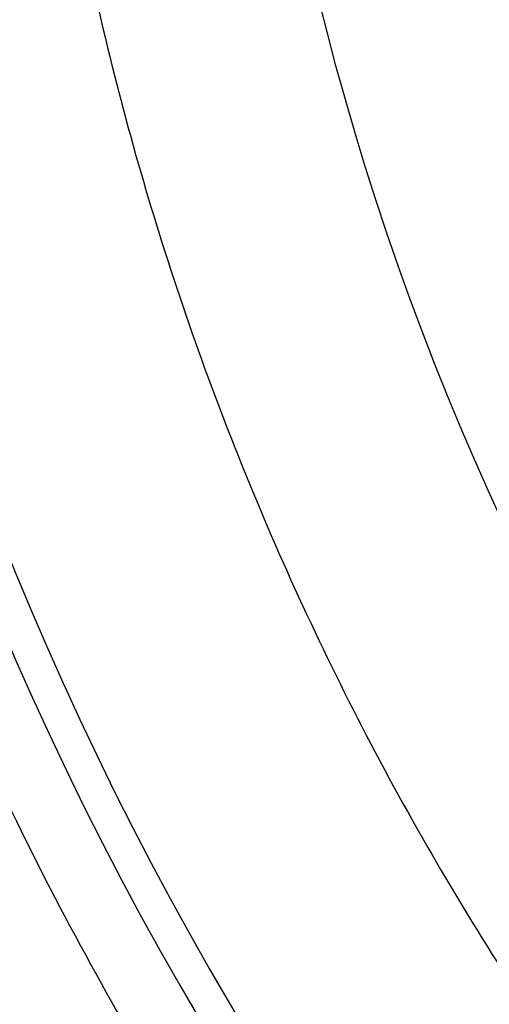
# Model space of a CAD drawing. Header units: millimetres. Extents: x 413 to 1023, y 560 to 1170.
# Tile 73 of 256: x 479 to 516, y 734 to 811. Entities that reach past the tile are written whole.
import ezdxf

# ---------------------------------------------------------------- set-up
doc = ezdxf.new("R2010")
doc.units = ezdxf.units.MM
doc.layers.add('Flora Ø60_Tall$Københanver Ø60 Tall', color=7, linetype='Continuous')

msp = doc.modelspace()

# ---------------------------------------------------------------- linework, layer by layer
at = {"layer": 'Flora Ø60_Tall$Københanver Ø60 Tall', "extrusion": (0, 0, -1)}
for centre, radius in [((-717.829, 865.068, -658.5), 305), ((-717.829, 865.068, -637), 286.315), ((-717.829, 865.068, -625), 286.315), ((-717.829, 865.068, -680), 283.5), ((-717.829, 865.068, -677.992), 260.583), ((-717.829, 865.068, -672.975), 257.943)]:
    msp.add_circle(centre, radius, dxfattribs=at)
at = {"layer": 'Flora Ø60_Tall$Københanver Ø60 Tall'}
msp.add_circle((717.829, 865.068, 376.55), 221.547, dxfattribs=at)
for points, knots in [([(451.946, 865.068, 680), (451.946, 1130.952, 680), (717.829, 1130.952, 680), (983.713, 1130.952, 680), (983.713, 865.068, 680), (983.713, 599.185, 680), (717.829, 599.185, 680), (451.946, 599.185, 680), (451.946, 865.068, 680)], [0, 0, 0, 417.648743, 417.648743, 835.297486, 835.297486, 1252.94623, 1252.94623, 1670.594973, 1670.594973, 1670.594973]), ([(479.327, 865.068, 309.5), (479.327, 1103.57, 309.5), (717.829, 1103.57, 309.5), (956.331, 1103.57, 309.5), (956.331, 865.068, 309.5), (956.331, 626.566, 309.5), (717.829, 626.566, 309.5), (479.327, 626.566, 309.5), (479.327, 865.068, 309.5)], [0, 0, 0, 479.07428, 479.07428, 958.14856, 958.14856, 1437.22284, 1437.22284, 1916.29712, 1916.29712, 1916.29712])]:
    msp.add_rational_spline(points, [1, 0.707106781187, 1, 0.707106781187, 1, 0.707106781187, 1, 0.707106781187, 1], degree=2, knots=knots, dxfattribs=at)

doc.saveas('drawing.dxf')
